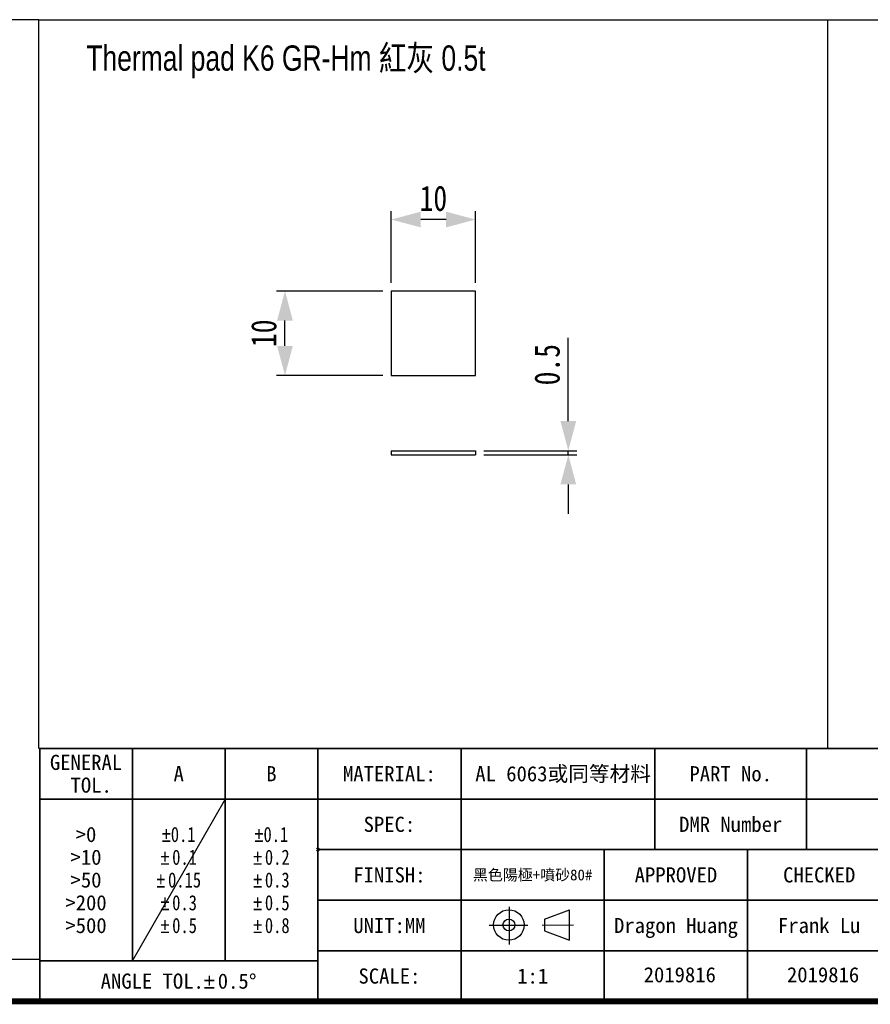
# Model space of a CAD drawing. Header units: millimetres. Extents: x 0 to 462, y -103 to 339.
# Tile 3 of 191: x 236 to 337, y 21 to 138. Entities that reach past the tile are written whole.
import ezdxf

# ---------------------------------------------------------------- set-up
doc = ezdxf.new("R2010")
doc.units = ezdxf.units.MM
doc.header["$LTSCALE"] = 23.1
doc.header["$PDMODE"] = 3
doc.header["$PDSIZE"] = 0.3125
doc.layers.get('0').update_dxf_attribs({"linetype": 'CONTINUOUS'})
doc.layers.get('Defpoints').update_dxf_attribs({"linetype": 'CONTINUOUS'})
doc.layers.add('D', color=1, linetype='CONTINUOUS')
doc.layers.add('E195SDEPSKLU00R_DXF_FORMAT', color=7, linetype='CONTINUOUS')
doc.styles.get("Standard").update_dxf_attribs({"font": 'txt', "width": 0.8})
doc.styles.add('TEXTSTYLE_1', font='gdt', dxfattribs={"width": 0.8})
doc.styles.add('TEXTSTYLE_4', font='kaiu.ttf')
doc.dimstyles.new('DIM', dxfattribs={"dimtxt": 3, "dimasz": 3.5, "dimexe": 1, "dimexo": 1, "dimgap": 1, "dimtad": 1, "dimdsep": 46, "dimtxsty": 'Standard', "dimblk": '_FILLED', "dimcen": 5.346, "dimadec": 0, "dimazin": 3, "dimtp": 0.001, "dimtm": 0.001, "dimtfac": 1, "dimtmove": 0, "dimatfit": 3, "dimfxl": 0, "dimtolj": 1, "dimtzin": 0, "dimarcsym": 0})

# ---------------------------------------------------------------- blocks, each defined once
blk = doc.blocks.new('_FILLED')
at = {"color": 0, "linetype": 'ByBlock'}
blk.add_solid([(0, 0), (-1, 0.267), (-1, -0.267)], dxfattribs=at)
blk = doc.blocks.new('*D21')
at = {"layer": 'D', "color": 0, "lineweight": -2}
for p, q in [((279.93, 106.47), (279.93, 114.96)), ((289.93, 106.47), (289.93, 114.96)), ((286.43, 113.96), (283.43, 113.96))]:
    blk.add_line(p, q, dxfattribs=at)
at = {"layer": 'Defpoints', "color": 0}
for p in [(279.93, 113.96), (279.93, 105.47), (289.93, 105.47)]:
    blk.add_point(p, dxfattribs=at)
at = {"layer": 'D', "color": 0, "lineweight": -2, "xscale": 3.5, "yscale": 3.5, "zscale": 3.5, "rotation": 180}
blk.add_blockref('_FILLED', (279.93, 113.96), dxfattribs=at)
at = {"layer": 'D', "color": 0, "lineweight": -2, "xscale": 3.5, "yscale": 3.5, "zscale": 3.5}
blk.add_blockref('_FILLED', (289.93, 113.96), dxfattribs=at)
at = {"layer": 'D', "color": 0, "insert": (284.93, 116.46), "char_height": 3, "attachment_point": 5}
blk.add_mtext('\\A1;10', dxfattribs=at)
blk = doc.blocks.new('*D22')
at = {"layer": 'D', "color": 0, "lineweight": -2}
for p, q in [((278.93, 105.47), (266.32, 105.47)), ((267.32, 98.97), (267.32, 101.97)), ((278.93, 95.47), (266.32, 95.47))]:
    blk.add_line(p, q, dxfattribs=at)
at = {"layer": 'Defpoints', "color": 0}
for p in [(267.32, 105.47), (279.93, 105.47), (279.93, 95.47)]:
    blk.add_point(p, dxfattribs=at)
at = {"layer": 'D', "color": 0, "lineweight": -2, "xscale": 3.5, "yscale": 3.5, "zscale": 3.5}
for p, rotation in [((267.32, 105.47), 90), ((267.32, 95.47), 270)]:
    blk.add_blockref('_FILLED', p, dxfattribs=dict(at, rotation=rotation))
at = {"layer": 'D', "color": 0, "insert": (264.82, 100.47), "char_height": 3, "attachment_point": 5, "rotation": 90}
blk.add_mtext('\\A1;10', dxfattribs=at)
blk = doc.blocks.new('*D34')
at = {"layer": 'D', "color": 0, "lineweight": -2}
for p, q in [((300.94, 90.04), (300.94, 99.94)), ((290.93, 86.54), (301.94, 86.54)), ((300.94, 86.04), (300.94, 86.54)), ((290.93, 86.04), (301.94, 86.04)), ((300.94, 82.54), (300.94, 79.04))]:
    blk.add_line(p, q, dxfattribs=at)
at = {"layer": 'Defpoints', "color": 0}
for p in [(289.93, 86.54), (300.94, 86.54), (289.93, 86.04)]:
    blk.add_point(p, dxfattribs=at)
at = {"layer": 'D', "color": 0, "lineweight": -2, "xscale": 3.5, "yscale": 3.5, "zscale": 3.5}
for p, rotation in [((300.94, 86.54), 270), ((300.94, 86.04), 90)]:
    blk.add_blockref('_FILLED', p, dxfattribs=dict(at, rotation=rotation))
at = {"layer": 'D', "color": 0, "insert": (298.44, 96.74), "char_height": 3, "attachment_point": 5, "rotation": 90}
blk.add_mtext('\\A1;0.5', dxfattribs=at)

msp = doc.modelspace()

# ---------------------------------------------------------------- linework, layer by layer
at = {"layer": 'D', "color": 0}
for p, q in [((238.112, 137.669), (94.04, 137.669)), ((238.112, 51.212), (238.112, 137.669)), ((238.112, 137.669), (441.212, 137.669)), ((331.68, 137.669), (331.68, 51.212)), ((289.929, 105.472), (279.929, 105.472)), ((279.929, 105.472), (279.929, 95.472)), ((289.929, 95.472), (289.929, 105.472)), ((279.929, 95.472), (289.929, 95.472)), ((279.929, 86.54), (279.929, 86.04)), ((279.929, 86.54), (289.929, 86.54)), ((289.929, 86.54), (289.929, 86.04)), ((279.929, 86.04), (289.929, 86.04))]:
    msp.add_line(p, q, dxfattribs=at)
at = {"layer": 'E195SDEPSKLU00R_DXF_FORMAT', "color": 7, "linetype": 'Continuous'}
for p, q in [((260.212, 45.212), (249.178, 25.99)), ((271.368, 39.056), (271.056, 39.368)), ((271.368, 39.368), (271.056, 39.056)), ((293.906, 32.412), (293.91, 27.973)), ((298.123, 30.963), (301.082, 32.072)), ((301.09, 28.468), (301.082, 32.072)), ((298.123, 30.963), (298.126, 29.566)), ((291.54, 30.255), (296.144, 30.259)), ((297.835, 30.265), (301.566, 30.273)), ((298.126, 29.566), (301.09, 28.468)), ((238.368, 21.056), (238.056, 21.368)), ((238.368, 21.368), (238.056, 21.056)), ((271.368, 21.056), (271.056, 21.368)), ((271.368, 21.368), (271.056, 21.056))]:
    msp.add_line(p, q, dxfattribs=at)
at = {"layer": 'E195SDEPSKLU00R_DXF_FORMAT', "color": 2, "linetype": 'Continuous'}
for p, q in [((238.212, 36.212), (238.212, 21.212)), ((94.04, 26.212), (238.212, 26.212)), ((78.212, 21.212), (238.212, 21.212))]:
    msp.add_line(p, q, dxfattribs=at)
at = {"layer": 'E195SDEPSKLU00R_DXF_FORMAT', "color": 40, "linetype": 'Continuous', "const_width": 0.2}
for points in [[(238.112, 51.212), (271.312, 51.212)], [(238.212, 51.212), (238.212, 21.212)], [(249.212, 51.212), (249.212, 26.012)], [(260.212, 51.212), (260.212, 26.012)], [(271.112, 51.212), (373.312, 51.212)], [(271.212, 51.212), (271.212, 21.212)], [(271.212, 51.212), (271.212, 39.212)], [(288.212, 51.212), (288.212, 39.212)], [(311.212, 51.212), (311.212, 39.212)], [(329.212, 51.212), (329.212, 39.212)], [(238.212, 45.212), (271.212, 45.212)], [(271.212, 45.212), (373.212, 45.212)], [(271.112, 39.212), (373.312, 39.212)], [(271.112, 39.212), (373.312, 39.212)], [(271.212, 39.212), (271.212, 21.212)], [(288.212, 39.212), (288.212, 21.212)], [(305.212, 39.212), (305.212, 21.212)], [(322.212, 39.212), (322.212, 21.212)], [(271.212, 33.212), (373.212, 33.212)], [(271.212, 27.212), (373.212, 27.212)], [(238.212, 26.012), (271.212, 26.012)], [(238.112, 21.212), (271.312, 21.212)], [(271.112, 21.212), (373.312, 21.212)]]:
    msp.add_lwpolyline(points, dxfattribs=at)
at = {"layer": 'E195SDEPSKLU00R_DXF_FORMAT', "color": 5, "linetype": 'Continuous', "const_width": 0.707}
msp.add_lwpolyline([(441.212, 21.212), (21.212, 21.212)], dxfattribs=at)
at = {"layer": 'E195SDEPSKLU00R_DXF_FORMAT', "color": 7, "linetype": 'Continuous'}
for radius in [1.809, 0.707]:
    msp.add_circle((293.891, 30.268), radius, dxfattribs=at)

# ---------------------------------------------------------------- texts
at = {"layer": 'D', "color": 0, "insert": (243.744, 134.618), "char_height": 3, "attachment_point": 1}
msp.add_mtext_dynamic_manual_height_columns('{\\fPMingLiU|b0|i0|c136|p18;Thermal pad K6 GR-Hm 紅灰 0.5t}', width=53.82429, gutter_width=1, heights=[0], dxfattribs=at)
at = {"layer": 'E195SDEPSKLU00R_DXF_FORMAT', "color": 7, "linetype": 'Continuous', "attachment_point": 2, "line_spacing_factor": 0.9}
for s, insert, char_height, width, style in [('GENERAL\\P TOL.', (243.712, 50.462), 1.8, 8.93887, 'TEXTSTYLE_4'), ('A', (254.712, 49.112), 1.8, 1.27698, 'TEXTSTYLE_4'), ('B', (265.712, 49.112), 1.8, 1.27698, 'TEXTSTYLE_4'), ('MATERIAL:', (279.712, 49.112), 1.8, 11.49283, 'TEXTSTYLE_4'), (' AL 6063或同等材料', (299.712, 49.112), 1.8, 34.42755, 'TEXTSTYLE_4'), ('PART No.', (320.212, 49.112), 1.8, 10.21585, 'TEXTSTYLE_4'), ('DMR Number', (320.212, 43.112), 1.8, 15.32377, 'TEXTSTYLE_4'), ('{\\Fgdt;`}\\Fkaiu.ttf;0.1\\P\\Fgdt;{\\Fgdt;`}\\Fkaiu.ttf;{\\Ftxt.shx;\\W0.166667;\\H1.800000; }0.1\\P\\Fgdt;{\\Fgdt;`}\\Fkaiu.ttf;{\\Ftxt.shx;\\W0.166667;\\H1.800000; }0.15\\P\\Fgdt;{\\Fgdt;`}\\Fkaiu.ttf;{\\Ftxt.shx;\\W0.166667;\\H1.800000; }0.3\\P\\Fgdt;{\\Fgdt;`}\\Fkaiu.ttf;{\\Ftxt.shx;\\W0.166667;\\H1.800000; }0.5', (254.712, 41.912), 1.8, 7.50792, 'TEXTSTYLE_1'), ('{\\Fgdt;`}\\Fkaiu.ttf;0.1\\P\\Fgdt;{\\Fgdt;`}\\Fkaiu.ttf;{\\Ftxt.shx;\\W0.166667;\\H1.800000; }0.2\\P\\Fgdt;{\\Fgdt;`}\\Fkaiu.ttf;{\\Ftxt.shx;\\W0.166667;\\H1.800000; }0.3\\P\\Fgdt;{\\Fgdt;`}\\Fkaiu.ttf;{\\Ftxt.shx;\\W0.166667;\\H1.800000; }0.5\\P\\Fgdt;{\\Fgdt;`}\\Fkaiu.ttf;{\\Ftxt.shx;\\W0.166667;\\H1.800000; }0.8', (265.712, 41.912), 1.8, 6.23094, 'TEXTSTYLE_1'), ('SPEC:', (279.712, 43.112), 1.8, 6.38491, 'TEXTSTYLE_4'), ('>0\\P>10\\P>50\\P>200\\P>500', (243.712, 41.912), 1.8, 5.10792, 'TEXTSTYLE_4'), ('FINISH:', (279.712, 37.112), 1.8, 8.93887, 'TEXTSTYLE_4'), ('黑色陽極+噴砂80# ', (296.712, 36.862), 1.3, 23.47358, 'TEXTSTYLE_4'), ('APPROVED', (313.712, 37.112), 1.8, 10.21585, 'TEXTSTYLE_4'), ('CHECKED', (330.712, 37.112), 1.8, 8.93887, 'TEXTSTYLE_4'), ('UNIT:MM', (279.712, 31.112), 1.8, 8.93887, 'TEXTSTYLE_4'), ('Frank Lu', (330.712, 31.112), 1.8, 10.21585, 'TEXTSTYLE_4'), ('ANGLE TOL.\\Fgdt;{\\Fgdt;`}\\Fkaiu.ttf;{\\Ftxt.shx;\\W0.166667;\\H1.800000; }0.5\\Fgdt;{\\Fgdt;~}', (254.712, 24.512), 1.8, 20.20075, 'TEXTSTYLE_4'), ('SCALE:', (279.712, 25.112), 1.8, 7.66189, 'TEXTSTYLE_4')]:
    msp.add_mtext(s, dxfattribs=dict(at, insert=insert, char_height=char_height, width=width, style=style))
at = {"layer": 'E195SDEPSKLU00R_DXF_FORMAT', "color": 2, "linetype": 'Continuous', "char_height": 1.8, "attachment_point": 2, "line_spacing_factor": 0.9, "style": 'TEXTSTYLE_4'}
for s, insert, width in [('Dragon Huang', (313.712, 31.112), 15.32377), ('1:1', (296.712, 25.112), 3.83094), (' 2019816', (313.556, 25.268), 11.49283), (' 2019816', (330.556, 25.268), 11.49283)]:
    msp.add_mtext(s, dxfattribs=dict(at, insert=insert, width=width))

# ---------------------------------------------------------------- dimensions: what is measured, and where the dimension line sits
at = {"layer": 'D'}
dim = msp.add_linear_dim(base=(279.929, 113.963), p1=(289.929, 105.472), p2=(279.929, 105.472), dimstyle='DIM', dxfattribs=at)
dim.commit()
dim.dimension.update_dxf_attribs({"geometry": '*D21', "text_midpoint": (284.929, 116.463)})
for base, p1, p2, picture, middle in [((267.32, 105.472), (279.929, 95.472), (279.929, 105.472), '*D22', (264.82, 100.472)), ((300.939, 86.54), (289.929, 86.04), (289.929, 86.54), '*D34', (298.439, 96.74))]:
    dim = msp.add_linear_dim(base=base, p1=p1, p2=p2, angle=90, dimstyle='DIM', dxfattribs=at)
    dim.commit()
    dim.dimension.update_dxf_attribs({"geometry": picture, "text_midpoint": middle})

doc.saveas('drawing.dxf')
